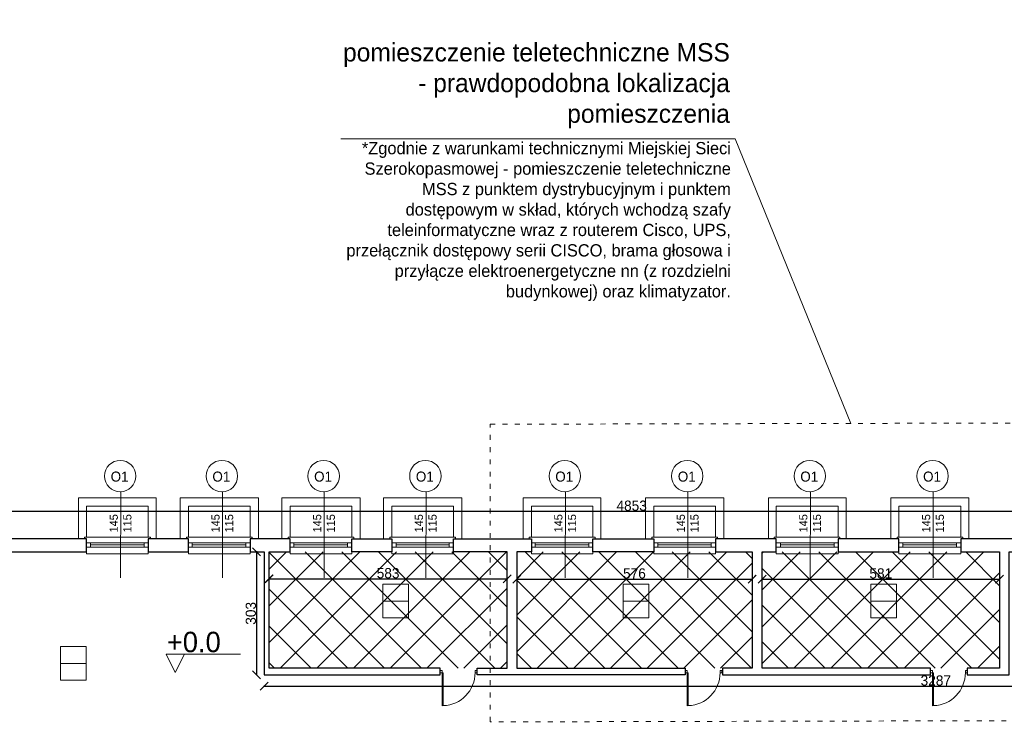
# Model space of a CAD drawing. Header units: centimetres. Extents: x -17621 to 77377, y -18613 to 66.
# Tile 32 of 173: x -11048 to -8638, y -12814 to -11069. Entities that reach past the tile are written whole.
import ezdxf

# ---------------------------------------------------------------- set-up
doc = ezdxf.new("R2010")
doc.units = ezdxf.units.CM
doc.linetypes.add('ACAD_ISO03W100', pattern=[30, 12, -18])
doc.layers.add('0-wymiarowanie rys.CAD', color=5, linetype='Continuous', lineweight=0, true_color=0x0000ff)
for name, color, linetype, lineweight in [('a_drzwi i okna', 2, 'Continuous', 0), ('a_inwentaryzacja', 141, 'Continuous', 0), ('a_wymiarowanie', 211, 'Continuous', 0), ('drzwi', 2, 'Continuous', 0), ('pomieszczenia', 191, 'Continuous', 5)]:
    doc.layers.add(name, color=color, linetype=linetype, lineweight=lineweight)
for name, color, linetype in [('PDF5_A710 OZNACZENIA KOMUNIKACJI', 7, 'Continuous'), ('PDF5_Text', 7, 'Continuous'), ('PDF_A310 STOLARKA ZEWNĘTRZNA', 7, 'Continuous'), ('PDF_WIDOKOWA', 7, 'Continuous')]:
    doc.layers.add(name, color=color, linetype=linetype)
doc.styles.add('PDF Century Gothic', font='GOTHIC.TTF')
doc.dimstyles.new('ISO-25', dxfattribs={"dimtxt": 25, "dimasz": 20, "dimexe": 0.6, "dimexo": 0.375, "dimtad": 1, "dimdec": 0, "dimtxsty": 'PDF Century Gothic', "dimblk": 'ARCHTICK', "dimcen": 2.5, "dimadec": 1, "dimazin": 0, "dimtfac": 1, "dimtdec": 0, "dimtmove": 0, "dimatfit": 3, "dimldrblk": 'ARCHTICK', "dimfxl": 2, "dimfxlon": 1, "dimarcsym": 0})

# ---------------------------------------------------------------- blocks, each defined once
blk = doc.blocks.new('_ArchTick')
at = {"color": 0, "linetype": 'ByBlock', "const_width": 0.15}
blk.add_lwpolyline([(-0.5, -0.5), (0.5, 0.5)], dxfattribs=at)
blk = doc.blocks.new('*D452')
at = {"layer": 'a_wymiarowanie', "color": 0, "lineweight": -2, "transparency": 16777216}
for p, q in [((-10466.2, -12370.7), (-10468.8, -12370.7)), ((-10468.2, -12370.7), (-10468.2, -12671.3)), ((-10466.2, -12671.3), (-10468.8, -12671.3))]:
    blk.add_line(p, q, dxfattribs=at)
at = {"layer": 'Defpoints', "color": 0, "transparency": 16777216}
for p in [(-10449.2, -12370.7), (-10468.2, -12671.3), (-10449.2, -12671.3)]:
    blk.add_point(p, dxfattribs=at)
at = {"layer": 'a_wymiarowanie', "color": 0, "lineweight": -2, "transparency": 16777216, "xscale": 20, "yscale": 20, "zscale": 20}
for p, rotation in [((-10468.2, -12370.7), 90), ((-10468.2, -12671.3), 270)]:
    blk.add_blockref('_ArchTick', p, dxfattribs=dict(at, rotation=rotation))
at = {"layer": 'a_wymiarowanie', "color": 0, "transparency": 16777216, "insert": (-10481.9, -12521), "char_height": 25, "attachment_point": 5, "rotation": 90, "style": 'PDF Century Gothic'}
blk.add_mtext('303', dxfattribs=at)
blk = doc.blocks.new('*D133')
at = {"layer": 'a_wymiarowanie', "color": 0, "lineweight": -2, "transparency": 16777216}
for p, q in [((-10449.2, -12697.2), (-10449.2, -12699.8)), ((-10449.2, -12699.2), (-7162.7, -12699.2)), ((-7162.7, -12697.2), (-7162.7, -12699.8))]:
    blk.add_line(p, q, dxfattribs=at)
at = {"layer": 'Defpoints', "color": 0, "transparency": 16777216}
for p in [(-10449.2, -12644.9), (-7162.7, -12653.1), (-7162.7, -12699.2)]:
    blk.add_point(p, dxfattribs=at)
at = {"layer": 'a_wymiarowanie', "color": 0, "lineweight": -2, "transparency": 16777216, "xscale": 20, "yscale": 20, "zscale": 20, "rotation": 180}
blk.add_blockref('_ArchTick', (-10449.2, -12699.2), dxfattribs=at)
at = {"layer": 'a_wymiarowanie', "color": 0, "lineweight": -2, "transparency": 16777216, "xscale": 20, "yscale": 20, "zscale": 20}
blk.add_blockref('_ArchTick', (-7162.7, -12699.2), dxfattribs=at)
at = {"layer": 'a_wymiarowanie', "color": 0, "transparency": 16777216, "insert": (-8805.9, -12685.4), "char_height": 25, "attachment_point": 5, "style": 'PDF Century Gothic'}
blk.add_mtext('3287', dxfattribs=at)
blk = doc.blocks.new('*D846')
at = {"layer": 'a_wymiarowanie', "color": 0, "linetype": 'Continuous', "lineweight": -2, "transparency": 16777216}
for p, q in [((-9831.2, -12435.2), (-9831.2, -12437.8)), ((-9831.2, -12437.2), (-9255.4, -12437.2)), ((-9255.4, -12435.2), (-9255.4, -12437.8))]:
    blk.add_line(p, q, dxfattribs=at)
at = {"layer": 'Defpoints', "color": 0, "linetype": 'Continuous', "transparency": 16777216}
for p in [(-9831.2, -12370.7), (-9255.4, -12370.7), (-9255.4, -12437.2)]:
    blk.add_point(p, dxfattribs=at)
at = {"layer": 'a_wymiarowanie', "color": 0, "linetype": 'Continuous', "lineweight": -2, "transparency": 16777216, "xscale": 20, "yscale": 20, "zscale": 20, "rotation": 180}
blk.add_blockref('_ArchTick', (-9831.2, -12437.2), dxfattribs=at)
at = {"layer": 'a_wymiarowanie', "color": 0, "linetype": 'Continuous', "lineweight": -2, "transparency": 16777216, "xscale": 20, "yscale": 20, "zscale": 20}
blk.add_blockref('_ArchTick', (-9255.4, -12437.2), dxfattribs=at)
at = {"layer": 'a_wymiarowanie', "color": 0, "linetype": 'Continuous', "transparency": 16777216, "insert": (-9543.3, -12423.5), "char_height": 25, "attachment_point": 5, "style": 'PDF Century Gothic'}
blk.add_mtext('576', dxfattribs=at)
blk = doc.blocks.new('*D847')
at = {"layer": 'a_wymiarowanie', "color": 0, "linetype": 'Continuous', "lineweight": -2, "transparency": 16777216}
for p, q in [((-9230.9, -12435.2), (-9230.9, -12437.8)), ((-9230.9, -12437.2), (-8650.1, -12437.2)), ((-8650.1, -12435.2), (-8650.1, -12437.8))]:
    blk.add_line(p, q, dxfattribs=at)
at = {"layer": 'Defpoints', "color": 0, "linetype": 'Continuous', "transparency": 16777216}
for p in [(-9230.9, -12370.7), (-8650.1, -12370.7), (-8650.1, -12437.2)]:
    blk.add_point(p, dxfattribs=at)
at = {"layer": 'a_wymiarowanie', "color": 0, "linetype": 'Continuous', "lineweight": -2, "transparency": 16777216, "xscale": 20, "yscale": 20, "zscale": 20, "rotation": 180}
blk.add_blockref('_ArchTick', (-9230.9, -12437.2), dxfattribs=at)
at = {"layer": 'a_wymiarowanie', "color": 0, "linetype": 'Continuous', "lineweight": -2, "transparency": 16777216, "xscale": 20, "yscale": 20, "zscale": 20}
blk.add_blockref('_ArchTick', (-8650.1, -12437.2), dxfattribs=at)
at = {"layer": 'a_wymiarowanie', "color": 0, "linetype": 'Continuous', "transparency": 16777216, "insert": (-8940.5, -12423.5), "char_height": 25, "attachment_point": 5, "style": 'PDF Century Gothic'}
blk.add_mtext('581', dxfattribs=at)
blk = doc.blocks.new('*D848')
at = {"layer": 'a_wymiarowanie', "color": 0, "linetype": 'Continuous', "lineweight": -2, "transparency": 16777216}
for p, q in [((-10437.4, -12434.5), (-10437.4, -12437.1)), ((-10437.4, -12436.5), (-9854.9, -12436.5)), ((-9854.9, -12434.5), (-9854.9, -12437.1))]:
    blk.add_line(p, q, dxfattribs=at)
at = {"layer": 'Defpoints', "color": 0, "linetype": 'Continuous', "transparency": 16777216}
for p in [(-10437.4, -12370.7), (-9854.9, -12370.7), (-9854.9, -12436.5)]:
    blk.add_point(p, dxfattribs=at)
at = {"layer": 'a_wymiarowanie', "color": 0, "linetype": 'Continuous', "lineweight": -2, "transparency": 16777216, "xscale": 20, "yscale": 20, "zscale": 20, "rotation": 180}
blk.add_blockref('_ArchTick', (-10437.4, -12436.5), dxfattribs=at)
at = {"layer": 'a_wymiarowanie', "color": 0, "linetype": 'Continuous', "lineweight": -2, "transparency": 16777216, "xscale": 20, "yscale": 20, "zscale": 20}
blk.add_blockref('_ArchTick', (-9854.9, -12436.5), dxfattribs=at)
at = {"layer": 'a_wymiarowanie', "color": 0, "linetype": 'Continuous', "transparency": 16777216, "insert": (-10146.1, -12422.8), "char_height": 25, "attachment_point": 5, "style": 'PDF Century Gothic'}
blk.add_mtext('583', dxfattribs=at)
blk = doc.blocks.new('*D1035')
at = {"layer": '0-wymiarowanie rys.CAD', "color": 0, "linetype": 'Continuous', "lineweight": -2, "transparency": 16777216}
for p, q in [((-11976.6, -12273.6), (-11976.6, -12271)), ((-7123.7, -12271.6), (-11976.6, -12271.6)), ((-7123.7, -12273.6), (-7123.7, -12271))]:
    blk.add_line(p, q, dxfattribs=at)
at = {"layer": 'Defpoints', "color": 0, "linetype": 'Continuous', "transparency": 16777216}
for p in [(-11976.6, -12271.6), (-11976.6, -12338.6), (-7123.7, -12338.6)]:
    blk.add_point(p, dxfattribs=at)
at = {"layer": '0-wymiarowanie rys.CAD', "color": 0, "linetype": 'Continuous', "lineweight": -2, "transparency": 16777216, "xscale": 20, "yscale": 20, "zscale": 20, "rotation": 180}
blk.add_blockref('_ArchTick', (-11976.6, -12271.6), dxfattribs=at)
at = {"layer": '0-wymiarowanie rys.CAD', "color": 0, "linetype": 'Continuous', "lineweight": -2, "transparency": 16777216, "xscale": 20, "yscale": 20, "zscale": 20}
blk.add_blockref('_ArchTick', (-7123.7, -12271.6), dxfattribs=at)
at = {"layer": '0-wymiarowanie rys.CAD', "color": 0, "linetype": 'Continuous', "lineweight": 0, "transparency": 16777216, "insert": (-9550.1, -12257.8), "char_height": 25, "attachment_point": 5, "style": 'PDF Century Gothic'}
blk.add_mtext('4853', dxfattribs=at)

msp = doc.modelspace()

# ---------------------------------------------------------------- hatches: boundary and pattern name
at = {"layer": 'a_inwentaryzacja', "linetype": 'Continuous', "lineweight": 5, "true_color": 0x636466, "transparency": 33554495}
h = msp.add_hatch(dxfattribs=at)
h.set_pattern_fill('ANSI37', color=251, scale=20)
h.paths.add_polyline_path([(-11942.7, -8735.2), (-9562.8, -8735.2), (-9562.8, -10514.9), (-11942.7, -10514.9)])
h.paths.add_polyline_path([(-14516.6, -10443.7), (-13890.1, -10443.7), (-13890.1, -11008.7), (-14516.6, -11008.7)])
h.paths.add_polyline_path([(-14516.6, -11036.6), (-13890.1, -11036.6), (-13890.1, -11601.6), (-14516.6, -11601.6)])
h.paths.add_polyline_path([(-14516.6, -11621.1), (-13890.1, -11621.1), (-13890.1, -12231), (-14516.6, -12231)])
h.paths.add_polyline_path([(-14516.6, -12251.4), (-14216.9, -12251.4), (-14216.9, -12669.6), (-14516.6, -12669.6)])
h.paths.add_polyline_path([(-14206.7, -12251.4), (-13890.1, -12251.4), (-13890.1, -12833.3), (-14206.7, -12833.3)])
h.paths.add_polyline_path([(-14516.6, -12681.5), (-14216.9, -12681.5), (-14216.9, -12833.3), (-14516.6, -12833.3)])
h.paths.add_polyline_path([(-15607.6, -12251.4), (-15607.6, -12831.3), (-15046.6, -12831.3), (-15046.6, -12431.7), (-14730.8, -12431.7), (-14730.8, -12251.4)])
h.paths.add_polyline_path([(-15034.7, -12443.6), (-14730.8, -12443.6), (-14730.8, -12831.3), (-15034.7, -12831.3)], flags=17)
h.paths.add_polyline_path([(-15607.6, -12851.6), (-14730.8, -12851.6), (-14730.8, -13111.3), (-15607.6, -13111.3)])
h.paths.add_polyline_path([(-15607.6, -11651.1), (-14730.8, -11651.1), (-14730.8, -12231), (-15607.6, -12231)])
h.paths.add_polyline_path([(-15607.6, -11343.7), (-14730.8, -11343.7), (-14730.8, -11631.6), (-15607.6, -11631.6)])
h.paths.add_polyline_path([(-15106.7, -13651.7), (-15287, -13651.7), (-15287, -13451.1), (-15106.7, -13451.1)])
h.paths.add_polyline_path([(-15093.2, -13451.1), (-14892.5, -13451.1), (-14892.5, -13651.7), (-15093.2, -13651.7)])
h.paths.add_polyline_path([(-14880.6, -13451.1), (-14730.8, -13451.1), (-14730.8, -13666.9), (-14880.6, -13666.9)])
h.paths.add_polyline_path([(-14892.5, -13666.1), (-15287, -13666.1), (-15287, -14010.4), (-14892.5, -14010.4)])
h.paths.add_polyline_path([(-14880.6, -13682.1), (-14730.8, -13682.1), (-14730.8, -14010.4), (-14880.6, -14010.4)])
h.paths.add_polyline_path([(-13537.5, -13682.1), (-14724.9, -13682.1), (-14724.9, -14010.4), (-13537.5, -14010.4)])
h.paths.add_polyline_path([(-12653.2, -11036.6), (-13885, -11036.6), (-13885, -11601.6), (-12653.2, -11601.6)])
h.paths.add_polyline_path([(-13885, -10443.7), (-12663.2, -10443.7), (-12663.2, -11008.7), (-13885, -11008.7)])
h.paths.add_polyline_path([(-13885, -11621.1), (-13174.6, -11621.1), (-13174.6, -12231), (-13885, -12231)])
h.paths.add_polyline_path([(-13169.5, -11621.1), (-12663.2, -11621.1), (-12663.2, -12231), (-13169.5, -12231)])
h.paths.add_polyline_path([(-13461.6, -12251.4), (-12648.2, -12251.4), (-12648.2, -12461.2), (-13461.6, -12461.2)])
h.paths.add_polyline_path([(-13878.2, -12251.4), (-13466.7, -12251.4), (-13466.7, -12833.3), (-13878.2, -12833.3)])
h.paths.add_polyline_path([(-13461.6, -12466.4), (-12868.1, -12466.4), (-12868.1, -12833.3), (-13461.6, -12833.3)])
h.paths.add_polyline_path([(-12856.3, -12466.4), (-12648.2, -12466.4), (-12648.2, -12833.3), (-12856.3, -12833.3)])
h.paths.add_polyline_path([(-14258.9, -12853.6), (-13890.1, -12853.6), (-13890.1, -13431.6), (-14258.9, -13431.6)])
h.paths.add_polyline_path([(-13878.2, -12853.6), (-13283, -12853.6), (-13283, -13431.6), (-13878.2, -13431.6)])
h.paths.add_polyline_path([(-13277.9, -12853.6), (-12648.2, -12853.6), (-12648.2, -13431.6), (-13277.9, -13431.6)])
h.paths.add_polyline_path([(-9236.8, -15998), (-8361.4, -15998), (-8361.4, -16573.6), (-9236.8, -16573.6)])
h.paths.add_polyline_path([(-8043, -15998), (-7163.3, -15998), (-7163.3, -16573.6), (-8043, -16573.6)])
h.paths.add_polyline_path([(-8336.8, -15998), (-8054.9, -15998), (-8054.9, -16573.6), (-8336.8, -16573.6)])
h.paths.add_polyline_path([(-8631.4, -15413.6), (-8054.9, -15413.6), (-8054.9, -15698.1), (-8631.4, -15698.1)])
h.paths.add_polyline_path([(-9230.9, -15413.6), (-8655.1, -15413.6), (-8655.1, -15698.1), (-9230.9, -15698.1)])
h.paths.add_polyline_path([(-9831.2, -15413.6), (-9255.4, -15413.6), (-9255.4, -15698.1), (-9831.2, -15698.1)])
h.paths.add_polyline_path([(-10437.4, -15413.6), (-9854.9, -15413.6), (-9854.9, -15698.1), (-10437.4, -15698.1)])
h.paths.add_polyline_path([(-9287.7, -15590.6), (-9287.7, -15520.2), (-9341.7, -15520.2), (-9341.7, -15590.6)], flags=16)
h.paths.add_polyline_path([(-10437.4, -12370.7), (-9854.9, -12370.7), (-9854.9, -12655.2), (-10437.4, -12655.2)])
h.paths.add_polyline_path([(-9831.2, -12370.7), (-9255.4, -12370.7), (-9255.4, -12655.2), (-9831.2, -12655.2)])
h.paths.add_polyline_path([(-9230.9, -12370.7), (-8650.1, -12370.7), (-8650.1, -12655.2), (-9230.9, -12655.2)])
h.paths.add_polyline_path([(-9236.8, -12955.1), (-8361.4, -12955.1), (-8361.4, -13531.5), (-9236.8, -13531.5)])
h.paths.add_polyline_path([(-8336.8, -12955.1), (-8054.9, -12955.1), (-8054.9, -13531.5), (-8336.8, -13531.5)])
h.paths.add_polyline_path([(-8043, -12955.1), (-7161.9, -12955.1), (-7161.9, -13531.7), (-8043, -13531.7)])
h.paths.add_polyline_path([(-3821.8, -15182.8), (-3577.7, -15182.8), (-3577.7, -15313.5), (-3821.8, -15313.5)])

# ---------------------------------------------------------------- linework, layer by layer
at = {"layer": 'a_drzwi i okna'}
for p, q in [((-10800, -12223.6), (-10800.5, -12433.8)), ((-10551.1, -12223.6), (-10551.6, -12433.8)), ((-10302.2, -12223.6), (-10302.7, -12433.8)), ((-10053.3, -12223.6), (-10053.8, -12433.8)), ((-9712.1, -12223.6), (-9712.6, -12433.8)), ((-9412.3, -12223.6), (-9412.9, -12433.8)), ((-9112.6, -12223.6), (-9113.2, -12433.8)), ((-8812.1, -12223.6), (-8812.6, -12433.8))]:
    msp.add_line(p, q, dxfattribs=at)
for centre in [(-10801.6, -12185.2), (-10552.7, -12185.2), (-10303.8, -12185.2), (-10054.9, -12185.2), (-9713.7, -12185.2), (-9414, -12185.2), (-9114.2, -12185.2), (-8813.7, -12185.2)]:
    msp.add_circle(centre, 38.4, dxfattribs=at)
at = {"layer": 'a_inwentaryzacja', "lineweight": 25}
for points in [[(-11152.8, -12338.6), (-11152.8, -12370.7), (-10884.4, -12370.7), (-10884.4, -12338.6)], [(-10732.9, -12338.6), (-10732.9, -12370.7), (-10634.6, -12370.7), (-10634.6, -12338.6)], [(-10018.3, -12671.3), (-10018.3, -12655.2), (-10437.4, -12655.2), (-10437.4, -12370.7), (-10385.7, -12370.7), (-10385.7, -12338.6), (-10483.9, -12338.6), (-10483.9, -12370.7), (-10449.2, -12370.7), (-10449.2, -12671.3)], [(-10136.8, -12370.7), (-10235, -12370.7), (-10235, -12338.6), (-10136.8, -12338.6)], [(-9795.6, -12370.7), (-9831.2, -12370.7), (-9831.2, -12655.2), (-9418.8, -12655.2), (-9418.8, -12671.3), (-9928.5, -12671.3), (-9928.5, -12655.2), (-9854.9, -12655.2), (-9854.9, -12370.7), (-9986.1, -12370.7), (-9986.1, -12338.6), (-9795.6, -12338.6)], [(-9495.9, -12370.7), (-9644.9, -12370.7), (-9644.9, -12338.6), (-9495.9, -12338.6)], [(-9328.2, -12671.3), (-8818.6, -12671.3), (-8818.6, -12655.2), (-9230.9, -12655.2), (-9230.9, -12370.7), (-9196.2, -12370.7), (-9196.2, -12338.6), (-9345.2, -12338.6), (-9345.2, -12370.7), (-9255.4, -12370.7), (-9255.4, -12655.2), (-9328.2, -12655.2)], [(-9044.6, -12338.6), (-9044.6, -12370.7), (-8896.4, -12370.7), (-8896.4, -12338.6)], [(-8595.9, -12338.6), (-8744.9, -12338.6), (-8744.9, -12370.7), (-8650.1, -12370.7), (-8650.1, -12655.2), (-8728.8, -12655.2), (-8728.8, -12671.3), (-8626.4, -12671.3), (-8626.4, -12370.7), (-8595.9, -12370.7)]]:
    msp.add_lwpolyline(points, close=True, dxfattribs=at)
at = {"layer": 'drzwi'}
for points in [[(-10013.8, -12666.1), (-10018.3, -12666.1), (-10018.3, -12660.4), (-10013.8, -12660.4), (-10013.8, -12666.1), (-10011.1, -12666.1), (-10011.1, -12746.7), (-10013.8, -12746.8), (-10013.8, -12666.1)], [(-9414.4, -12666.1), (-9418.8, -12666.1), (-9418.8, -12660.4), (-9414.4, -12660.4), (-9414.4, -12666.1), (-9411.7, -12666.1), (-9411.7, -12746.7), (-9414.4, -12746.8), (-9414.4, -12666.1)], [(-8814.1, -12666.1), (-8818.6, -12666.1), (-8818.6, -12660.4), (-8814.1, -12660.4), (-8814.1, -12666.1), (-8811.4, -12666.1), (-8811.4, -12746.7), (-8814.1, -12746.8), (-8814.1, -12666.1)]]:
    msp.add_lwpolyline(points, dxfattribs=at)
for points in [[(-9933.1, -12666.1), (-9928.7, -12666.1), (-9928.7, -12660.4), (-9933.1, -12660.4)], [(-9333.7, -12666.1), (-9329.2, -12666.1), (-9329.2, -12660.4), (-9333.7, -12660.4)], [(-8733.4, -12666.1), (-8728.9, -12666.1), (-8728.9, -12660.4), (-8733.4, -12660.4)]]:
    msp.add_lwpolyline(points, close=True, dxfattribs=at)
for centre in [(-10013.7, -12666.3), (-9414.2, -12666.3), (-8814, -12666.3)]:
    msp.add_arc(centre, 80.5, 271.8363, 0.1055, dxfattribs=at)
at = {"layer": 'PDF5_A710 OZNACZENIA KOMUNIKACJI', "lineweight": 5}
msp.add_lwpolyline([(-10689.3, -12621.1), (-10644.4, -12621.1), (-10689.3, -12621.1), (-10667.3, -12666), (-10644.4, -12621.1), (-10689.3, -12621.1), (-10667.3, -12666), (-10644.4, -12621.1), (-10507.3, -12621.1)], dxfattribs=at)
at = {"layer": 'PDF_A310 STOLARKA ZEWNĘTRZNA', "lineweight": 5}
for points in [[(-10884.4, -12375.8), (-10884.4, -12338.6), (-10888.6, -12338.6), (-10888.6, -12334.3), (-10732.9, -12334.3), (-10727.8, -12334.3), (-10727.8, -12338.6), (-10732.9, -12338.6), (-10732.9, -12375.8)], [(-10634.6, -12375.8), (-10634.6, -12338.6), (-10639.7, -12338.6), (-10639.7, -12334.3), (-10483.9, -12334.3), (-10478.9, -12334.3), (-10478.9, -12338.6), (-10483.9, -12338.6), (-10483.9, -12375.8)], [(-10385.7, -12375.8), (-10385.7, -12338.6), (-10390.8, -12338.6), (-10390.8, -12334.3), (-10235, -12334.3), (-10229.9, -12334.3), (-10229.9, -12338.6), (-10235, -12338.6), (-10235, -12375.8)], [(-10136.8, -12375.8), (-10136.8, -12338.6), (-10141.9, -12338.6), (-10141.9, -12334.3), (-9986.1, -12334.3), (-9981, -12334.3), (-9981, -12338.6), (-9986.1, -12338.6), (-9986.1, -12375.8)], [(-9795.6, -12375.8), (-9795.6, -12338.6), (-9800.7, -12338.6), (-9800.7, -12334.3), (-9644.9, -12334.3), (-9639.8, -12334.3), (-9639.8, -12338.6), (-9644.9, -12338.6), (-9644.9, -12375.8)], [(-9495.9, -12375.8), (-9495.9, -12338.6), (-9501, -12338.6), (-9501, -12334.3), (-9345.2, -12334.3), (-9340.1, -12334.3), (-9340.1, -12338.6), (-9345.2, -12338.6), (-9345.2, -12375.8)], [(-9196.2, -12375.8), (-9196.2, -12338.6), (-9201.2, -12338.6), (-9201.2, -12334.3), (-9044.6, -12334.3), (-9040.4, -12334.3), (-9040.4, -12338.6), (-9044.6, -12338.6), (-9044.6, -12375.8)], [(-8896.4, -12375.8), (-8896.4, -12338.6), (-8900.7, -12338.6), (-8900.7, -12334.3), (-8744.9, -12334.3), (-8739.8, -12334.3), (-8739.8, -12338.6), (-8744.9, -12338.6), (-8744.9, -12375.8)], [(-10884.4, -12358.9), (-10874.2, -12358.9), (-10743, -12358.9), (-10732.9, -12358.9), (-10732.9, -12348.7), (-10743, -12348.7), (-10874.2, -12348.7), (-10884.4, -12348.7)], [(-10634.6, -12358.9), (-10625.3, -12358.9), (-10494.1, -12358.9), (-10483.9, -12358.9), (-10483.9, -12348.7), (-10494.1, -12348.7), (-10625.3, -12348.7), (-10634.6, -12348.7)], [(-10385.7, -12358.9), (-10376.4, -12358.9), (-10245.2, -12358.9), (-10235, -12358.9), (-10235, -12348.7), (-10245.2, -12348.7), (-10376.4, -12348.7), (-10385.7, -12348.7)], [(-10136.8, -12358.9), (-10126.6, -12358.9), (-9996.3, -12358.9), (-9986.1, -12358.9), (-9986.1, -12348.7), (-9996.3, -12348.7), (-10126.6, -12348.7), (-10136.8, -12348.7)], [(-9795.6, -12358.9), (-9786.3, -12358.9), (-9655.1, -12358.9), (-9644.9, -12358.9), (-9644.9, -12348.7), (-9655.1, -12348.7), (-9786.3, -12348.7), (-9795.6, -12348.7)], [(-9495.9, -12358.9), (-9485.7, -12358.9), (-9355.3, -12358.9), (-9345.2, -12358.9), (-9345.2, -12348.7), (-9355.3, -12348.7), (-9485.7, -12348.7), (-9495.9, -12348.7)], [(-9196.2, -12358.9), (-9186, -12358.9), (-9054.8, -12358.9), (-9044.6, -12358.9), (-9044.6, -12348.7), (-9054.8, -12348.7), (-9186, -12348.7), (-9196.2, -12348.7)], [(-8896.4, -12358.9), (-8886.3, -12358.9), (-8755.1, -12358.9), (-8744.9, -12358.9), (-8744.9, -12348.7), (-8755.1, -12348.7), (-8886.3, -12348.7), (-8896.4, -12348.7)]]:
    msp.add_lwpolyline(points, close=True, dxfattribs=at)
for points in [[(-10874.2, -12348.7), (-10874.2, -12358.9)], [(-10874.2, -12353.8), (-10743, -12353.8)], [(-10743, -12348.7), (-10743, -12358.9)], [(-10625.3, -12348.7), (-10625.3, -12358.9)], [(-10625.3, -12353.8), (-10494.1, -12353.8)], [(-10494.1, -12348.7), (-10494.1, -12358.9)], [(-10376.4, -12348.7), (-10376.4, -12358.9)], [(-10376.4, -12353.8), (-10245.2, -12353.8)], [(-10245.2, -12348.7), (-10245.2, -12358.9)], [(-10126.6, -12348.7), (-10126.6, -12358.9)], [(-10126.6, -12353.8), (-9996.3, -12353.8)], [(-9996.3, -12348.7), (-9996.3, -12358.9)], [(-9786.3, -12348.7), (-9786.3, -12358.9)], [(-9786.3, -12353.8), (-9655.1, -12353.8)], [(-9655.1, -12348.7), (-9655.1, -12358.9)], [(-9485.7, -12348.7), (-9485.7, -12358.9)], [(-9485.7, -12353.8), (-9355.3, -12353.8)], [(-9355.3, -12348.7), (-9355.3, -12358.9)], [(-9186, -12348.7), (-9186, -12358.9)], [(-9186, -12353.8), (-9054.8, -12353.8)], [(-9054.8, -12348.7), (-9054.8, -12358.9)], [(-8886.3, -12348.7), (-8886.3, -12358.9)], [(-8886.3, -12353.8), (-8755.1, -12353.8)], [(-8755.1, -12348.7), (-8755.1, -12358.9)]]:
    msp.add_lwpolyline(points, dxfattribs=at)
at = {"layer": 'PDF_WIDOKOWA', "lineweight": 5}
for points in [[(-10713.4, -12338.6), (-10713.4, -12238.7), (-10903.9, -12238.7), (-10903.9, -12338.6)], [(-10463.6, -12338.6), (-10463.6, -12238.7), (-10655, -12238.7), (-10655, -12338.6)], [(-10214.7, -12338.6), (-10214.7, -12238.7), (-10406, -12238.7), (-10406, -12338.6)], [(-9965.8, -12338.6), (-9965.8, -12238.7), (-10157.1, -12238.7), (-10157.1, -12338.6)], [(-9625.4, -12338.6), (-9625.4, -12238.7), (-9815.9, -12238.7), (-9815.9, -12338.6)], [(-9324.9, -12338.6), (-9324.9, -12238.7), (-9516.2, -12238.7), (-9516.2, -12338.6)], [(-9025.1, -12338.6), (-9025.1, -12238.7), (-9215.6, -12238.7), (-9215.6, -12338.6)], [(-8725.4, -12338.6), (-8725.4, -12238.7), (-8915.9, -12238.7), (-8915.9, -12338.6)], [(-10732.9, -12334.3), (-10732.9, -12259), (-10884.4, -12259), (-10884.4, -12334.3)], [(-10483.9, -12334.3), (-10483.9, -12259), (-10634.6, -12259), (-10634.6, -12334.3)], [(-10235, -12334.3), (-10235, -12259), (-10385.7, -12259), (-10385.7, -12334.3)], [(-9986.1, -12334.3), (-9986.1, -12259), (-10136.8, -12259), (-10136.8, -12334.3)], [(-9644.9, -12334.3), (-9644.9, -12259), (-9795.6, -12259), (-9795.6, -12334.3)], [(-9345.2, -12334.3), (-9345.2, -12259), (-9495.9, -12259), (-9495.9, -12334.3)], [(-9044.6, -12334.3), (-9044.6, -12259), (-9196.2, -12259), (-9196.2, -12334.3)], [(-8744.9, -12334.3), (-8744.9, -12259), (-8896.4, -12259), (-8896.4, -12334.3)]]:
    msp.add_lwpolyline(points, dxfattribs=at)
at = {"layer": 'pomieszczenia', "color": 240, "true_color": 0xed1f24}
for p, q in [((-10261.6, -11360), (-9297.2, -11360)), ((-9297.2, -11360), (-9013.6, -12056.4))]:
    msp.add_line(p, q, dxfattribs=at)
at = {"layer": 'pomieszczenia'}
for p, q in [((-10158.9, -12491), (-10095.8, -12491)), ((-9571.2, -12491), (-9508.1, -12491)), ((-8965, -12491), (-8901.9, -12491)), ((-10947.6, -12643.3), (-10884.5, -12643.3))]:
    msp.add_line(p, q, dxfattribs=at)
at = {"layer": 'pomieszczenia', "color": 240, "linetype": 'ACAD_ISO03W100', "true_color": 0xed1f24}
msp.add_lwpolyline([(-9896.1, -12058.5), (-8603.4, -12055.5), (-8603.4, -12783.5), (-9896.1, -12786.5)], close=True, dxfattribs=at)
at = {"layer": 'pomieszczenia'}
for points in [[(-10158.9, -12449.8), (-10095.8, -12449.8), (-10095.8, -12532.1), (-10158.9, -12532.1)], [(-9571.2, -12449.8), (-9508.1, -12449.8), (-9508.1, -12532.1), (-9571.2, -12532.1)], [(-8965, -12449.8), (-8901.9, -12449.8), (-8901.9, -12532.1), (-8965, -12532.1)], [(-10947.6, -12602.1), (-10884.5, -12602.1), (-10884.5, -12684.4), (-10947.6, -12684.4)]]:
    msp.add_lwpolyline(points, close=True, dxfattribs=at)

# ---------------------------------------------------------------- texts
at = {"layer": 'a_drzwi i okna', "char_height": 24.55, "attachment_point": 7, "style": 'PDF Century Gothic'}
for insert in [(-10824.9, -12199.1), (-10576, -12199.1), (-10327.1, -12199.1), (-10078.2, -12199.1), (-9737, -12199.1), (-9437.2, -12199.1), (-9137.5, -12199.1), (-8837, -12199.1)]:
    msp.add_mtext_dynamic_manual_height_columns('O1', width=220.698, gutter_width=15.3, heights=[199.8], dxfattribs=dict(at, insert=insert))
at = {"layer": 'a_drzwi i okna', "char_height": 20, "attachment_point": 1, "rotation": 90, "style": 'PDF Century Gothic'}
for insert in [(-10827.5, -12323.1), (-10578.5, -12323.1), (-10329.6, -12323.1), (-10080.7, -12323.1), (-9739.5, -12323.1), (-9439.8, -12323.1), (-9140.1, -12323.1), (-8839.5, -12323.1)]:
    msp.add_mtext_dynamic_manual_height_columns('145\\P115', width=179.816, gutter_width=12.5, heights=[162.8], dxfattribs=dict(at, insert=insert))
at = {"layer": 'PDF5_Text', "insert": (-10687.5, -12591.4), "char_height": 50, "attachment_point": 4, "style": 'PDF Century Gothic'}
msp.add_mtext('+0.0', dxfattribs=at)
at = {"layer": 'pomieszczenia', "color": 240, "true_color": 0xed1f24, "attachment_point": 1, "style": 'PDF Century Gothic'}
for s, width, heights, insert, char_height in [('\\pxqr;pomieszczenie teletechniczne MSS - prawdopodobna lokalizacja pomieszczenia', 964.091, [616.3], (-10273.9, -11126.2), 45), ('\\pxqr;*Zgodnie z warunkami technicznymi Miejskiej Sieci Szerokopasmowej - pomieszczenie teletechniczne MSS z punktem dystrybucyjnym i punktem dostępowym w skład, których wchodzą szafy teleinformatyczne wraz z routerem Cisco, UPS, przełącznik dostępowy serii CISCO, brama głosowa i przyłącze elektroenergetyczne nn (z rozdzielni budynkowej) oraz klimatyzator.', 941.318, [724.7], (-10248.6, -11368.1), 30)]:
    msp.add_mtext_dynamic_manual_height_columns(s, width=width, gutter_width=12.5, heights=heights, dxfattribs=dict(at, insert=insert, char_height=char_height))

# ---------------------------------------------------------------- dimensions: what is measured, and where the dimension line sits
at = {"layer": '0-wymiarowanie rys.CAD', "linetype": 'Continuous', "lineweight": 0}
dim = msp.add_linear_dim(base=(-11976.6, -12271.6), p1=(-7123.7, -12338.6), p2=(-11976.6, -12338.6), dimstyle='ISO-25', dxfattribs=at)
dim.commit()
dim.dimension.update_dxf_attribs({"geometry": '*D1035', "text_midpoint": (-9550.1, -12257.8)})
at = {"layer": 'a_wymiarowanie'}
dim = msp.add_linear_dim(base=(-10468.2, -12671.3), p1=(-10449.2, -12370.7), p2=(-10449.2, -12671.3), angle=90, text='303', dimstyle='ISO-25', dxfattribs=at)
dim.commit()
dim.dimension.update_dxf_attribs({"geometry": '*D452', "text_midpoint": (-10481.9, -12521)})
at = {"layer": 'a_wymiarowanie', "linetype": 'Continuous'}
for base, p1, p2, picture, middle in [((-9854.8659, -12436.5196), (-10437.369, -12370.7421), (-9854.8659, -12370.7421), '*D848', (-10146.1175, -12422.7658)), ((-9255.4, -12437.2), (-9831.2, -12370.7), (-9255.4, -12370.7), '*D846', (-9543.3, -12423.5)), ((-8650.1, -12437.2), (-9230.9, -12370.7), (-8650.1, -12370.7), '*D847', (-8940.5, -12423.5))]:
    dim = msp.add_linear_dim(base=base, p1=p1, p2=p2, dimstyle='ISO-25', dxfattribs=at)
    dim.commit()
    dim.dimension.update_dxf_attribs({"geometry": picture, "text_midpoint": middle})
at = {"layer": 'a_wymiarowanie'}
dim = msp.add_linear_dim(base=(-7162.67, -12699.1645), p1=(-10449.2223, -12644.875), p2=(-7162.67, -12653.1449), dimstyle='ISO-25', dxfattribs=at)
dim.commit()
dim.dimension.update_dxf_attribs({"geometry": '*D133', "text_midpoint": (-8805.9462, -12685.4106)})

doc.saveas('drawing.dxf')
